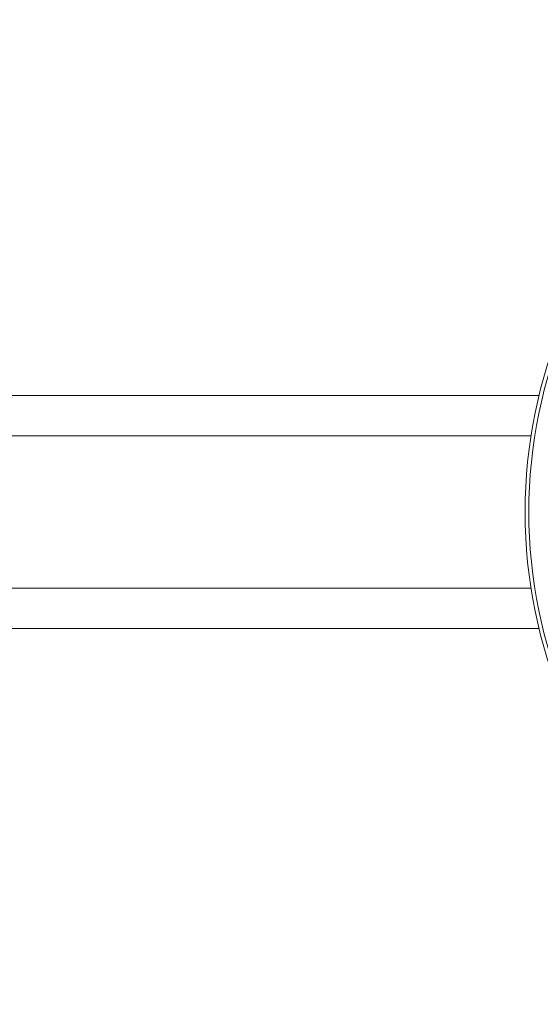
# Model space of a CAD drawing. Header units: millimetres. Extents: x -453 to 1924, y -67 to 428.
# Tile 52 of 88: x 458 to 487, y 373 to 428. Entities that reach past the tile are written whole.
import ezdxf

# ---------------------------------------------------------------- set-up
doc = ezdxf.new("R2010")
doc.units = ezdxf.units.MM

# ---------------------------------------------------------------- blocks, each defined once
blk = doc.blocks.new('Drawing View1')
at = {"color": 7, "linetype": 'Continuous', "lineweight": 18}
for p, q in [((573.322, 33.958), (426.678, 33.958)), ((427.127, 31.708), (572.873, 31.708)), ((427.127, 23.208), (572.873, 23.208)), ((426.678, 20.958), (573.322, 20.958))]:
    blk.add_line(p, q, dxfattribs=at)
for radius in [27.458, 27.457, 27.249]:
    blk.add_circle((600, 27.458), radius, dxfattribs=at)

msp = doc.modelspace()

# ---------------------------------------------------------------- block references
at = {"color": 7, "linetype": 'Continuous', "lineweight": 18}
msp.add_blockref('Drawing View1', (-86.291, 372.684), dxfattribs=at)

doc.saveas('drawing.dxf')
